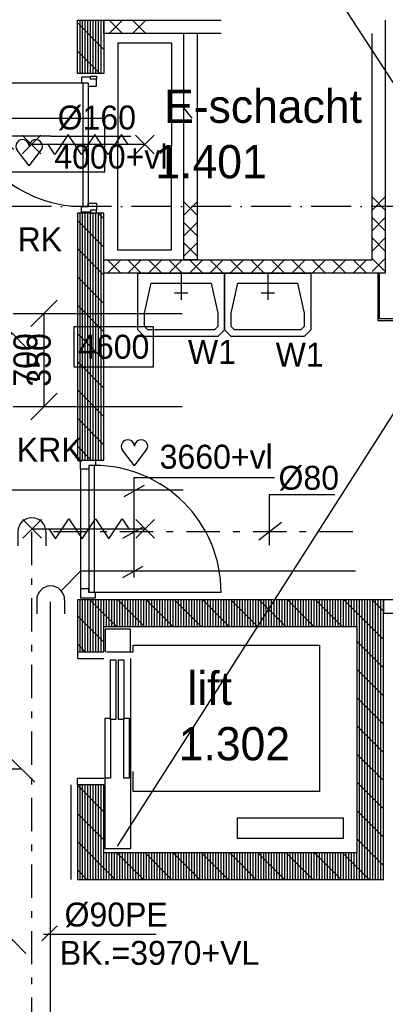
# Model space of a CAD drawing. Extents: x -41378 to 114803, y -24080 to 82188.
# Tile 54 of 137: x 9098 to 11845, y 45834 to 53231. Entities that reach past the tile are written whole.
import ezdxf
from ezdxf.enums import TextEntityAlignment as Align

# ---------------------------------------------------------------- set-up
doc = ezdxf.new("R2010")
doc.units = 0
doc.header["$LTSCALE"] = 50
for name, pattern in [('2322109', [10, 5, -2, 1, -2]), ('2322121', [2000, 1000, 1000]), ('2322122', [47, 40, -7]), ('DASHDOT', [9, 6, -1.5, 0, -1.5])]:
    doc.linetypes.add(name, pattern=pattern)
doc.layers.get('0').update_dxf_attribs({"linetype": 'CONTINUOUS'})
for name, color, linetype in [('AL$7----_STRAMIEN', 1, 'DASHDOT'), ('AL22----_BINNENWAND', 7, 'CONTINUOUS'), ('AL22----_CAMPINGWANDJE', 1, 'CONTINUOUS'), ('AL28----_KONSTRUKTIE', 3, 'CONTINUOUS'), ('AL32----_BINNENKOZ', 7, 'CONTINUOUS'), ('AL32----_DRAAIR', 7, 'CONTINUOUS'), ('AL65----_BEVEILIGING', 7, 'CONTINUOUS'), ('AL66----_TRANSPINST', 7, 'CONTINUOUS'), ('AL74----_INRSANITAIR', 7, 'CONTINUOUS'), ('ALXA1---_RASTER50', 12, 'CONTINUOUS'), ('ALXA7---_KALKZVUIL', 1, 'CONTINUOUS'), ('ALXAB---_PREFABBETON', 1, 'CONTINUOUS'), ('BOUW', 8, 'CONTINUOUS'), ('KABELGGOOT1', 8, 'CONTINUOUS'), ('WL521---', 4, 'CONTINUOUS'), ('WL524---', 4, 'CONTINUOUS'), ('WL531---', 4, 'CONTINUOUS'), ('WL561---', 4, 'CONTINUOUS'), ('WL561---_RETOUR', 4, 'CONTINUOUS'), ('WL570---', 3, 'CONTINUOUS'), ('WL570---_RETOUR', 3, 'CONTINUOUS'), ('WL570---_TOEVOER', 3, 'CONTINUOUS'), ('WM541---', 1, 'CONTINUOUS'), ('WM570---', 1, 'CONTINUOUS')]:
    doc.layers.add(name, color=color, linetype=linetype)
doc.layers.get('0').freeze()
doc.styles.add('BURO-018', font='BUROFONT.shx', dxfattribs={"height": 90})
doc.styles.add('BURO-025', font='BUROFONT.shx', dxfattribs={"height": 250})

# ---------------------------------------------------------------- blocks, each defined once
blk = doc.blocks.new('LU-2D-K-2BC')
at = {"color": 0, "linetype": 'CONTINUOUS'}
for p, q in [((-0.5, 350), (0.5, 350)), ((-0.5, -350), (0.5, -350))]:
    blk.add_line(p, q, dxfattribs=at)
blk = doc.blocks.new('*U92', base_point=(8501.5, 49313.2))
at = {"layer": 'WM570---', "linetype": 'CONTINUOUS'}
for p, q in [((8051.8, 49412.9), (8251.2, 49213.5)), ((8751.8, 49412.9), (8951.2, 49213.5)), ((8151.5, 49313.2), (8851.5, 49313.2))]:
    blk.add_line(p, q, dxfattribs=at)
at = {"layer": 'WM570---', "linetype": 'CONTINUOUS', "style": 'BURO-018'}
for s, p in [('700', (8501.5, 49363.2)), ('350', (8501.5, 49263.2))]:
    blk.add_text(s, height=180, dxfattribs=at).set_placement(p, align=Align.CENTER)
blk = doc.blocks.new('*U156', base_point=(9192.2, 50675.2))
at = {"layer": 'WM570---', "linetype": 'CONTINUOUS'}
for p, q in [((9291.9, 51124.9), (9092.5, 50925.5)), ((9192.2, 50325.2), (9192.2, 51025.2)), ((9291.9, 50424.9), (9092.5, 50225.5))]:
    blk.add_line(p, q, dxfattribs=at)
at = {"layer": 'WM570---', "linetype": 'CONTINUOUS', "style": 'BURO-018'}
for s, p in [('700', (9142.2, 50675.2)), ('350', (9242.2, 50675.2))]:
    blk.add_text(s, height=180, rotation=90, dxfattribs=at).set_placement(p, align=Align.CENTER)
blk = doc.blocks.new('LU-ORND')
at = {"color": 0, "linetype": 'CONTINUOUS'}
for p, q in [((-3, 1.5), (-3, -1.5)), ((3, 1.5), (-3, 1.5)), ((3, -1.5), (3, 1.5)), ((-3, -1.5), (3, -1.5))]:
    blk.add_line(p, q, dxfattribs=at)
blk = doc.blocks.new('*U245', base_point=(8695, 46315.4))
at = {"layer": 'WM570---', "linetype": 'CONTINUOUS'}
for p, q in [((8245.3, 46415.1), (8444.7, 46215.7)), ((8945.3, 46415.1), (9144.7, 46215.7)), ((8345, 46315.4), (9045, 46315.4))]:
    blk.add_line(p, q, dxfattribs=at)
at = {"layer": 'WM570---', "linetype": 'CONTINUOUS', "style": 'BURO-018'}
for s, p in [('700', (8695, 46365.4)), ('350', (8695, 46265.4))]:
    blk.add_text(s, height=180, dxfattribs=at).set_placement(p, align=Align.CENTER)
blk = doc.blocks.new('*U246', base_point=(8710.8, 47794.7))
at = {"layer": 'WM570---', "linetype": 'CONTINUOUS'}
for p, q in [((8211.1, 47894.4), (8410.5, 47695)), ((9011.1, 47894.4), (9210.5, 47695)), ((8310.8, 47794.7), (9110.8, 47794.7))]:
    blk.add_line(p, q, dxfattribs=at)
at = {"layer": 'WM570---', "linetype": 'CONTINUOUS', "style": 'BURO-018'}
for s, p in [('800', (8710.8, 47844.7)), ('300', (8710.8, 47744.7))]:
    blk.add_text(s, height=180, dxfattribs=at).set_placement(p, align=Align.CENTER)
blk = doc.blocks.new('HART')
at = {"color": 1}
for q in [(-39.7, 52.4), (39.7, 52.4)]:
    blk.add_line((0, 0), q, dxfattribs=at)
for centre, start, end in [((-22.1, 65.7), 0, 217.1867), ((22.1, 65.7), 322.8133, 180)]:
    blk.add_arc(centre, 22.1, start, end, dxfattribs=at)
blk = doc.blocks.new('LDS')
at = {"color": 0, "linetype": 'CONTINUOUS'}
for p, q in [((0, 1), (1, 1)), ((0, -1), (1, -1))]:
    blk.add_line(p, q, dxfattribs=at)
blk.add_arc((0, 0), 1, 90, 270, dxfattribs=at)
blk = doc.blocks.new('*U386', base_point=(9022, 52663.8))
at = {"color": 0, "linetype": 'CONTINUOUS'}
for p, q in [((9041.7, 52564.1), (8842.3, 52763.5)), ((9322, 52663.8), (8842, 52663.8)), ((9322, 52663.8), (9921.9, 52663.8))]:
    blk.add_line(p, q, dxfattribs=at)
at = {"layer": 'WM570---', "color": 1, "linetype": 'CONTINUOUS', "style": 'BURO-018'}
blk.add_text('%%c160', height=180, dxfattribs=at).set_placement((9372, 52713.8))

msp = doc.modelspace()

# ---------------------------------------------------------------- linework, layer by layer
at = {"layer": 'AL$7----_STRAMIEN', "color": 1}
msp.add_line((112410.4, 51827.3), (-35182.3, 51827.3), dxfattribs=at)
at = {"layer": 'AL22----_BINNENWAND', "color": 8}
for p, q in [((9731, 53227), (10611.7, 53227)), ((9731, 53127), (9731, 53227)), ((11845, 53227), (11845, 51326.8)), ((10611.7, 53127), (9731, 53127)), ((10331, 51426.8), (10331, 53127)), ((10431, 53127), (10431, 51426.8)), ((11745, 51426.8), (11745, 53127)), ((9731, 51326.8), (9731, 51426.8)), ((9731, 51426.8), (11745, 51426.8)), ((10431, 51426.8), (10331, 51426.8)), ((11845, 51326.8), (9731, 51326.8)), ((15681, 48872.5), (11831, 48872.5)), ((11831, 48872.5), (11831, 48772.5)), ((11831, 48772.5), (15681, 48772.5))]:
    msp.add_line(p, q, dxfattribs=at)
at = {"layer": 'AL22----_CAMPINGWANDJE', "color": 8}
for p, q in [((11788.5, 51326.8), (11788.5, 50970.3)), ((11801.5, 51326.8), (11788.5, 51326.8)), ((11801.5, 50983.3), (11801.5, 51326.8)), ((11788.5, 50970.3), (11987, 50970.3)), ((11987, 50983.3), (11801.5, 50983.3))]:
    msp.add_line(p, q, dxfattribs=at)
at = {"layer": 'AL28----_KONSTRUKTIE', "color": 8, "linetype": 'CONTINUOUS'}
for p, q in [((9531, 52827), (9531, 53227)), ((9531, 53227), (9731, 53227)), ((9731, 53227), (9731, 52827)), ((9731, 52827), (9531, 52827)), ((9731, 51778), (9531, 51778)), ((9531, 51778), (9531, 49922.7)), ((9731, 49922.7), (9731, 51778)), ((9531, 49922.7), (9731, 49922.7)), ((9731, 48872.5), (9531, 48872.5)), ((9531, 48872.5), (9531, 48482.5)), ((11831, 48872.5), (9731, 48872.5)), ((9731, 48872.5), (9731, 48872.5)), ((11831, 46972.3), (11831, 48872.5)), ((9731, 48482.5), (9731, 48672.5)), ((9731, 48672.5), (11631, 48672.5)), ((11631, 48672.5), (11631, 46972.3)), ((9531, 48482.5), (9731, 48482.5)), ((9481, 47482.5), (9481, 46772.3)), ((9731, 47482.5), (9531, 47482.5)), ((9531, 47482.5), (9531, 46772.3)), ((9731, 46972.3), (9731, 47482.5)), ((11631, 46972.3), (9731, 46972.3)), ((11831, 46972.3), (11831, 46972.3)), ((11831, 46772.3), (11831, 46972.3)), ((9531, 46772.3), (11831, 46772.3))]:
    msp.add_line(p, q, dxfattribs=at)
at = {"layer": 'AL32----_BINNENKOZ', "color": 8}
for p, q in [((8642, 52758), (9572, 52758)), ((9561, 52800), (9561, 52758)), ((9631, 52800), (9561, 52800)), ((9561, 52758), (9612, 52758)), ((9572, 52758), (9572, 51828)), ((9612, 52758), (9612, 52733)), ((9612, 52758), (9612, 51828)), ((9631, 52785), (9631, 52808)), ((9631, 52808), (9675, 52808)), ((9631, 52785), (9631, 52800)), ((9675, 52785), (9631, 52785)), ((9675, 52808), (9675, 52785)), ((9675, 52733), (9675, 52785)), ((9612, 52733), (9675, 52733)), ((9561, 51786), (9561, 51828)), ((9561, 51828), (9612, 51828)), ((9631, 51786), (9561, 51786)), ((9612, 51828), (9612, 51853)), ((9612, 51853), (9675, 51853)), ((9675, 51801), (9631, 51801)), ((9631, 51801), (9631, 51786)), ((9631, 51801), (9631, 51778)), ((9675, 51853), (9675, 51801)), ((9675, 51778), (9675, 51801)), ((9631, 51778), (9675, 51778)), ((9553.7, 49855.7), (9553.7, 49922.7)), ((9553.7, 49922.7), (9623.7, 49922.7)), ((9667.7, 49882.7), (9616.7, 49882.7)), ((9616.7, 49882.7), (9616.7, 49855.7)), ((9616.7, 49882.7), (9616.7, 48928.7)), ((9623.7, 49922.7), (9623.7, 49922.7)), ((9623.7, 49922.7), (9667.7, 49922.7)), ((9656.7, 49882.7), (9656.7, 48928.7)), ((9667.7, 49922.7), (9667.7, 49882.7)), ((9616.7, 49855.7), (9553.7, 49855.7)), ((9616.7, 48955.7), (9553.7, 48955.7)), ((9553.7, 48955.7), (9553.7, 48888.7)), ((9616.7, 48928.7), (9616.7, 48955.7)), ((9667.7, 48928.7), (9616.7, 48928.7)), ((9667.7, 48888.7), (9667.7, 48928.7)), ((9553.7, 48888.7), (9623.7, 48888.7)), ((9623.7, 48888.7), (9623.7, 48888.7)), ((9623.7, 48888.7), (9667.7, 48888.7))]:
    msp.add_line(p, q, dxfattribs=at)
at = {"layer": 'AL32----_BINNENKOZ', "color": 8, "linetype": 'CONTINUOUS'}
msp.add_line((9553.7, 49855.7), (9553.7, 48955.7), dxfattribs=at)
at = {"layer": 'AL32----_BINNENKOZ', "color": 8}
msp.add_arc((9572, 52758), 930, 180, 270, dxfattribs=at)
at = {"layer": 'AL32----_DRAAIR', "color": 8}
msp.add_line((10610.7, 48928.7), (9656.7, 48928.7), dxfattribs=at)
msp.add_arc((9656.7, 48928.7), 954, 0, 90, dxfattribs=at)
at = {"layer": 'AL65----_BEVEILIGING', "color": 8, "linetype": 'CONTINUOUS'}
for points in [[(9257, 52363), (9117, 52223)], [(9257, 52223), (9117, 52363)], [(9512, 52293), (9462, 52368), (9362, 52218), (9312, 52293)], [(9712, 52293), (9662, 52368), (9562, 52218), (9512, 52293)], [(9912, 52293), (9862, 52368), (9762, 52218), (9712, 52293)], [(10107, 52363), (9967, 52223)], [(10107, 52223), (9967, 52363)], [(10037, 52293), (9187, 52293)], [(9121.7, 49335.7), (9261.7, 49475.7)], [(9121.7, 49475.7), (9261.7, 49335.7)], [(9316.7, 49405.7), (9366.7, 49330.7), (9466.7, 49480.7), (9516.7, 49405.7)], [(9516.7, 49405.7), (9566.7, 49330.7), (9666.7, 49480.7), (9716.7, 49405.7)], [(9716.7, 49405.7), (9766.7, 49330.7), (9866.7, 49480.7), (9916.7, 49405.7)], [(9971.7, 49335.7), (10111.7, 49475.7)], [(9971.7, 49475.7), (10111.7, 49335.7)], [(9191.7, 49405.7), (10041.7, 49405.7)]]:
    msp.add_lwpolyline(points, dxfattribs=at)
at = {"layer": 'AL66----_TRANSPINST', "color": 8, "linetype": 'CONTINUOUS'}
for p, q in [((9931, 48652.5), (9741, 48652.5)), ((9741, 48652.5), (9741, 48482.5)), ((9931, 48482.5), (9931, 48652.5)), ((9951, 48482.5), (9951, 48532.5)), ((9951, 48532.5), (11351, 48532.5)), ((11351, 48532.5), (11351, 47432.5)), ((9531, 48482.5), (9531, 48432.5)), ((9751, 48482.5), (9951, 48482.5)), ((9531, 48432.5), (9731, 48432.5)), ((9781, 48422.5), (9821, 48422.5)), ((9781, 47972.5), (9781, 48422.5)), ((9821, 48422.5), (9821, 47972.5)), ((9841, 48422.5), (9881, 48422.5)), ((9841, 47972.5), (9841, 48422.5)), ((9881, 48422.5), (9881, 47972.5)), ((9931, 48432.5), (9931, 47532.5)), ((9741, 47982.5), (9781, 47982.5)), ((9741, 47532.5), (9741, 47982.5)), ((9781, 47982.5), (9781, 47532.5)), ((9821, 47972.5), (9781, 47972.5)), ((9881, 47972.5), (9841, 47972.5)), ((9881, 47982.5), (9921, 47982.5)), ((9881, 47532.5), (9881, 47982.5)), ((9921, 47982.5), (9921, 47532.5)), ((9951, 47432.5), (9951, 47582.5)), ((9531, 47482.5), (9531, 47532.5)), ((9531, 47532.5), (9731, 47532.5)), ((9781, 47532.5), (9741, 47532.5)), ((9741, 47002.5), (9741, 47532.5)), ((9921, 47532.5), (9881, 47532.5)), ((9931, 47532.5), (9931, 47002.5)), ((11351, 47432.5), (9951, 47432.5)), ((11531, 47232.5), (10731, 47232.5)), ((10731, 47232.5), (10731, 47082.5)), ((11531, 47082.5), (11531, 47232.5)), ((10731, 47082.5), (11531, 47082.5)), ((9931, 47002.5), (9741, 47002.5))]:
    msp.add_line(p, q, dxfattribs=at)
at = {"layer": 'AL74----_INRSANITAIR', "color": 8, "linetype": 'CONTINUOUS'}
for p, q in [((9986.3, 51026.8), (9986.3, 51326.8)), ((9986.3, 51326.8), (10636.3, 51326.8)), ((10636.3, 51326.8), (10636.3, 51026.8)), ((10636.3, 51026.8), (10636.3, 51326.8)), ((10636.3, 51326.8), (11286.3, 51326.8)), ((11286.3, 51326.8), (11286.3, 51026.8)), ((10036.3, 51026.8), (10086.3, 51251.8)), ((10086.3, 51251.8), (10536.3, 51251.8)), ((10536.3, 51251.8), (10586.3, 51026.8)), ((10686.3, 51026.8), (10736.3, 51251.8)), ((10736.3, 51251.8), (11186.3, 51251.8)), ((11186.3, 51251.8), (11236.3, 51026.8)), ((9986.3, 50901.8), (9986.3, 51026.8)), ((10036.3, 50926.8), (10036.3, 51026.8)), ((10586.3, 51026.8), (10586.3, 50926.8)), ((10636.3, 51026.8), (10636.3, 50901.8)), ((10636.3, 50901.8), (10636.3, 51026.8)), ((10686.3, 50926.8), (10686.3, 51026.8)), ((11236.3, 51026.8), (11236.3, 50926.8)), ((11286.3, 51026.8), (11286.3, 50901.8)), ((10036.3, 50851.8), (9986.3, 50901.8)), ((10061.3, 50901.8), (10036.3, 50926.8)), ((10561.3, 50901.8), (10061.3, 50901.8)), ((10586.3, 50926.8), (10561.3, 50901.8)), ((10636.3, 50901.8), (10586.3, 50851.8)), ((10686.3, 50851.8), (10636.3, 50901.8)), ((10711.3, 50901.8), (10686.3, 50926.8)), ((11211.3, 50901.8), (10711.3, 50901.8)), ((11236.3, 50926.8), (11211.3, 50901.8)), ((11286.3, 50901.8), (11236.3, 50851.8)), ((10586.3, 50851.8), (10036.3, 50851.8)), ((11236.3, 50851.8), (10686.3, 50851.8))]:
    msp.add_line(p, q, dxfattribs=at)
for points in [[(10311.3, 51326.8), (10311.3, 51126.8)], [(10961.3, 51326.8), (10961.3, 51126.8)], [(10361.3, 51176.8), (10261.3, 51176.8)], [(11011.3, 51176.8), (10911.3, 51176.8)]]:
    msp.add_lwpolyline(points, dxfattribs=at)
at = {"layer": 'ALXA1---_RASTER50', "color": 8}
for p, q in [((9551, 52827), (9551, 53227)), ((9571, 52827), (9571, 53227)), ((9591, 52827), (9591, 53227)), ((9611, 52827), (9611, 53227)), ((9631, 52827), (9631, 53227)), ((9651, 52827), (9651, 53227)), ((9671, 52827), (9671, 53227)), ((9691, 52827), (9691, 53227)), ((9711, 52827), (9711, 53227)), ((9551, 49922.7), (9551, 51778)), ((9571, 49922.7), (9571, 51778)), ((9591, 49922.7), (9591, 51778)), ((9611, 49922.7), (9611, 51778)), ((9631, 49922.7), (9631, 51778)), ((9651, 49922.7), (9651, 51778)), ((9671, 49922.7), (9671, 51778)), ((9691, 49922.7), (9691, 51778)), ((9711, 49922.7), (9711, 51778)), ((9551, 48482.5), (9551, 48872.5)), ((9571, 48482.5), (9571, 48872.5)), ((9591, 48482.5), (9591, 48872.5)), ((9611, 48482.5), (9611, 48872.5)), ((9631, 48482.5), (9631, 48872.5)), ((9651, 48482.5), (9651, 48872.5)), ((9671, 48482.5), (9671, 48872.5)), ((9691, 48482.5), (9691, 48872.5)), ((9711, 48482.5), (9711, 48872.5)), ((9731, 48672.5), (9731, 48872.5)), ((9751, 48672.5), (9751, 48872.5)), ((9771, 48672.5), (9771, 48872.5)), ((9791, 48672.5), (9791, 48872.5)), ((9811, 48672.5), (9811, 48872.5)), ((9831, 48672.5), (9831, 48872.5)), ((9851, 48672.5), (9851, 48872.5)), ((9871, 48672.5), (9871, 48872.5)), ((9891, 48672.5), (9891, 48872.5)), ((9911, 48672.5), (9911, 48872.5)), ((9931, 48672.5), (9931, 48872.5)), ((9951, 48672.5), (9951, 48872.5)), ((9971, 48672.5), (9971, 48872.5)), ((9991, 48672.5), (9991, 48872.5)), ((10011, 48672.5), (10011, 48872.5)), ((10031, 48672.5), (10031, 48872.5)), ((10051, 48672.5), (10051, 48872.5)), ((10071, 48672.5), (10071, 48872.5)), ((10091, 48672.5), (10091, 48872.5)), ((10111, 48672.5), (10111, 48872.5)), ((10131, 48672.5), (10131, 48872.5)), ((10151, 48672.5), (10151, 48872.5)), ((10171, 48672.5), (10171, 48872.5)), ((10191, 48672.5), (10191, 48872.5)), ((10211, 48672.5), (10211, 48872.5)), ((10231, 48672.5), (10231, 48872.5)), ((10251, 48672.5), (10251, 48872.5)), ((10271, 48672.5), (10271, 48872.5)), ((10291, 48672.5), (10291, 48872.5)), ((10311, 48672.5), (10311, 48872.5)), ((10331, 48672.5), (10331, 48872.5)), ((10351, 48672.5), (10351, 48872.5)), ((10371, 48672.5), (10371, 48872.5)), ((10391, 48672.5), (10391, 48872.5)), ((10411, 48672.5), (10411, 48872.5)), ((10431, 48672.5), (10431, 48872.5)), ((10451, 48672.5), (10451, 48872.5)), ((10471, 48672.5), (10471, 48872.5)), ((10491, 48672.5), (10491, 48872.5)), ((10511, 48672.5), (10511, 48872.5)), ((10531, 48672.5), (10531, 48872.5)), ((10551, 48672.5), (10551, 48872.5)), ((10571, 48672.5), (10571, 48872.5)), ((10591, 48672.5), (10591, 48872.5)), ((10611, 48672.5), (10611, 48872.5)), ((10631, 48672.5), (10631, 48872.5)), ((10651, 48672.5), (10651, 48872.5)), ((10671, 48672.5), (10671, 48872.5)), ((10691, 48672.5), (10691, 48872.5)), ((10711, 48672.5), (10711, 48872.5)), ((10731, 48672.5), (10731, 48872.5)), ((10751, 48672.5), (10751, 48872.5)), ((10771, 48672.5), (10771, 48872.5)), ((10791, 48672.5), (10791, 48872.5)), ((10811, 48672.5), (10811, 48872.5)), ((10831, 48672.5), (10831, 48872.5)), ((10851, 48672.5), (10851, 48872.5)), ((10871, 48672.5), (10871, 48872.5)), ((10891, 48672.5), (10891, 48872.5)), ((10911, 48672.5), (10911, 48872.5)), ((10931, 48672.5), (10931, 48872.5)), ((10951, 48672.5), (10951, 48872.5)), ((10971, 48672.5), (10971, 48872.5)), ((10991, 48672.5), (10991, 48872.5)), ((11011, 48672.5), (11011, 48872.5)), ((11031, 48672.5), (11031, 48872.5)), ((11051, 48672.5), (11051, 48872.5)), ((11071, 48672.5), (11071, 48872.5)), ((11091, 48672.5), (11091, 48872.5)), ((11111, 48672.5), (11111, 48872.5)), ((11131, 48672.5), (11131, 48872.5)), ((11151, 48672.5), (11151, 48872.5)), ((11171, 48672.5), (11171, 48872.5)), ((11191, 48672.5), (11191, 48872.5)), ((11211, 48672.5), (11211, 48872.5)), ((11231, 48672.5), (11231, 48872.5)), ((11251, 48672.5), (11251, 48872.5)), ((11271, 48672.5), (11271, 48872.5)), ((11291, 48672.5), (11291, 48872.5)), ((11311, 48672.5), (11311, 48872.5)), ((11331, 48672.5), (11331, 48872.5)), ((11351, 48672.5), (11351, 48872.5)), ((11371, 48672.5), (11371, 48872.5)), ((11391, 48672.5), (11391, 48872.5)), ((11411, 48672.5), (11411, 48872.5)), ((11431, 48672.5), (11431, 48872.5)), ((11451, 48672.5), (11451, 48872.5)), ((11471, 48672.5), (11471, 48872.5)), ((11491, 48672.5), (11491, 48872.5)), ((11511, 48672.5), (11511, 48872.5)), ((11531, 48672.5), (11531, 48872.5)), ((11551, 48672.5), (11551, 48872.5)), ((11571, 48672.5), (11571, 48872.5)), ((11591, 48672.5), (11591, 48872.5)), ((11611, 48672.5), (11611, 48872.5)), ((11631, 48672.5), (11631, 48872.5)), ((11651, 46772.3), (11651, 48872.5)), ((11671, 46772.3), (11671, 48872.5)), ((11691, 46772.3), (11691, 48872.5)), ((11711, 46772.3), (11711, 48872.5)), ((11731, 46772.3), (11731, 48872.5)), ((11751, 46772.3), (11751, 48872.5)), ((11771, 46772.3), (11771, 48872.5)), ((11791, 46772.3), (11791, 48872.5)), ((11811, 46772.3), (11811, 48872.5)), ((9551, 46772.3), (9551, 47482.5)), ((9571, 46772.3), (9571, 47482.5)), ((9591, 46772.3), (9591, 47482.5)), ((9611, 46772.3), (9611, 47482.5)), ((9631, 46772.3), (9631, 47482.5)), ((9651, 46772.3), (9651, 47482.5)), ((9671, 46772.3), (9671, 47482.5)), ((9691, 46772.3), (9691, 47482.5)), ((9711, 46772.3), (9711, 47482.5)), ((9731, 46772.3), (9731, 46972.3)), ((9751, 46772.3), (9751, 46972.3)), ((9771, 46772.3), (9771, 46972.3)), ((9791, 46772.3), (9791, 46972.3)), ((9811, 46772.3), (9811, 46972.3)), ((9831, 46772.3), (9831, 46972.3)), ((9851, 46772.3), (9851, 46972.3)), ((9871, 46772.3), (9871, 46972.3)), ((9891, 46772.3), (9891, 46972.3)), ((9911, 46772.3), (9911, 46972.3)), ((9931, 46772.3), (9931, 46972.3)), ((9951, 46772.3), (9951, 46972.3)), ((9971, 46772.3), (9971, 46972.3)), ((9991, 46772.3), (9991, 46972.3)), ((10011, 46772.3), (10011, 46972.3)), ((10031, 46772.3), (10031, 46972.3)), ((10051, 46772.3), (10051, 46972.3)), ((10071, 46772.3), (10071, 46972.3)), ((10091, 46772.3), (10091, 46972.3)), ((10111, 46772.3), (10111, 46972.3)), ((10131, 46772.3), (10131, 46972.3)), ((10151, 46772.3), (10151, 46972.3)), ((10171, 46772.3), (10171, 46972.3)), ((10191, 46772.3), (10191, 46972.3)), ((10211, 46772.3), (10211, 46972.3)), ((10231, 46772.3), (10231, 46972.3)), ((10251, 46772.3), (10251, 46972.3)), ((10271, 46772.3), (10271, 46972.3)), ((10291, 46772.3), (10291, 46972.3)), ((10311, 46772.3), (10311, 46972.3)), ((10331, 46772.3), (10331, 46972.3)), ((10351, 46772.3), (10351, 46972.3)), ((10371, 46772.3), (10371, 46972.3)), ((10391, 46772.3), (10391, 46972.3)), ((10411, 46772.3), (10411, 46972.3)), ((10431, 46772.3), (10431, 46972.3)), ((10451, 46772.3), (10451, 46972.3)), ((10471, 46772.3), (10471, 46972.3)), ((10491, 46772.3), (10491, 46972.3)), ((10511, 46772.3), (10511, 46972.3)), ((10531, 46772.3), (10531, 46972.3)), ((10551, 46772.3), (10551, 46972.3)), ((10571, 46772.3), (10571, 46972.3)), ((10591, 46772.3), (10591, 46972.3)), ((10611, 46772.3), (10611, 46972.3)), ((10631, 46772.3), (10631, 46972.3)), ((10651, 46772.3), (10651, 46972.3)), ((10671, 46772.3), (10671, 46972.3)), ((10691, 46772.3), (10691, 46972.3)), ((10711, 46772.3), (10711, 46972.3)), ((10731, 46772.3), (10731, 46972.3)), ((10751, 46772.3), (10751, 46972.3)), ((10771, 46772.3), (10771, 46972.3)), ((10791, 46772.3), (10791, 46972.3)), ((10811, 46772.3), (10811, 46972.3)), ((10831, 46772.3), (10831, 46972.3)), ((10851, 46772.3), (10851, 46972.3)), ((10871, 46772.3), (10871, 46972.3)), ((10891, 46772.3), (10891, 46972.3)), ((10911, 46772.3), (10911, 46972.3)), ((10931, 46772.3), (10931, 46972.3)), ((10951, 46772.3), (10951, 46972.3)), ((10971, 46772.3), (10971, 46972.3)), ((10991, 46772.3), (10991, 46972.3)), ((11011, 46772.3), (11011, 46972.3)), ((11031, 46772.3), (11031, 46972.3)), ((11051, 46772.3), (11051, 46972.3)), ((11071, 46772.3), (11071, 46972.3)), ((11091, 46772.3), (11091, 46972.3)), ((11111, 46772.3), (11111, 46972.3)), ((11131, 46772.3), (11131, 46972.3)), ((11151, 46772.3), (11151, 46972.3)), ((11171, 46772.3), (11171, 46972.3)), ((11191, 46772.3), (11191, 46972.3)), ((11211, 46772.3), (11211, 46972.3)), ((11231, 46772.3), (11231, 46972.3)), ((11251, 46772.3), (11251, 46972.3)), ((11271, 46772.3), (11271, 46972.3)), ((11291, 46772.3), (11291, 46972.3)), ((11311, 46772.3), (11311, 46972.3)), ((11331, 46772.3), (11331, 46972.3)), ((11351, 46772.3), (11351, 46972.3)), ((11371, 46772.3), (11371, 46972.3)), ((11391, 46772.3), (11391, 46972.3)), ((11411, 46772.3), (11411, 46972.3)), ((11431, 46772.3), (11431, 46972.3)), ((11451, 46772.3), (11451, 46972.3)), ((11471, 46772.3), (11471, 46972.3)), ((11491, 46772.3), (11491, 46972.3)), ((11511, 46772.3), (11511, 46972.3)), ((11531, 46772.3), (11531, 46972.3)), ((11551, 46772.3), (11551, 46972.3)), ((11571, 46772.3), (11571, 46972.3)), ((11591, 46772.3), (11591, 46972.3)), ((11611, 46772.3), (11611, 46972.3)), ((11631, 46772.3), (11631, 46972.3))]:
    msp.add_line(p, q, dxfattribs=at)
at = {"layer": 'ALXA7---_KALKZVUIL', "color": 8}
for p, q in [((9869.1, 53227), (9769.1, 53127)), ((9769.1, 53227), (9869.1, 53127)), ((10045.2, 53227), (9945.2, 53127)), ((9945.2, 53227), (10045.2, 53127)), ((10431, 51763.2), (10331, 51863.2)), ((10431, 51863.2), (10331, 51763.2)), ((11845, 51799.7), (11745, 51899.7)), ((11845, 51899.7), (11745, 51799.7)), ((11845, 51645.9), (11745, 51745.9)), ((11845, 51745.9), (11745, 51645.9)), ((10431, 51608.7), (10331, 51708.7)), ((10431, 51708.7), (10331, 51608.7)), ((11845, 51492.2), (11745, 51592.2)), ((11845, 51592.2), (11745, 51492.2)), ((10431, 51454.1), (10331, 51554.1)), ((10431, 51554.1), (10331, 51454.1)), ((9757.9, 51326.8), (9857.9, 51426.8)), ((9857.9, 51326.8), (9757.9, 51426.8)), ((9911.6, 51326.8), (10011.6, 51426.8)), ((10011.6, 51326.8), (9911.6, 51426.8)), ((10065.4, 51326.8), (10165.4, 51426.8)), ((10165.4, 51326.8), (10065.4, 51426.8)), ((10219.1, 51326.8), (10319.1, 51426.8)), ((10319.1, 51326.8), (10219.1, 51426.8)), ((10372.9, 51326.8), (10472.9, 51426.8)), ((10472.9, 51326.8), (10372.9, 51426.8)), ((10526.6, 51326.8), (10626.6, 51426.8)), ((10626.6, 51326.8), (10526.6, 51426.8)), ((10680.4, 51326.8), (10780.4, 51426.8)), ((10780.4, 51326.8), (10680.4, 51426.8)), ((10834.1, 51326.8), (10934.1, 51426.8)), ((10934.1, 51326.8), (10834.1, 51426.8)), ((10987.9, 51326.8), (11087.9, 51426.8)), ((11087.9, 51326.8), (10987.9, 51426.8)), ((11141.6, 51326.8), (11241.6, 51426.8)), ((11241.6, 51326.8), (11141.6, 51426.8)), ((11295.3, 51326.8), (11395.3, 51426.8)), ((11395.3, 51326.8), (11295.3, 51426.8)), ((11449.1, 51326.8), (11549.1, 51426.8)), ((11549.1, 51326.8), (11449.1, 51426.8)), ((11602.8, 51326.8), (11702.8, 51426.8)), ((11702.8, 51326.8), (11602.8, 51426.8)), ((11845, 51338.4), (11745, 51438.4)), ((11845, 51438.4), (11745, 51338.4))]:
    msp.add_line(p, q, dxfattribs=at)
at = {"layer": 'ALXAB---_PREFABBETON', "color": 8}
for p, q in [((9731, 53008.3), (9531, 53208.3)), ((9731, 53220.4), (9724.4, 53227)), ((9700.2, 52827), (9531, 52996.2)), ((9731, 51523.4), (9531, 51723.4)), ((9731, 51735.5), (9688.5, 51778)), ((9731, 51311.2), (9531, 51511.2)), ((9731, 51099.1), (9531, 51299.1)), ((9731, 50887), (9531, 51087)), ((9731, 50674.8), (9531, 50874.8)), ((9731, 50462.7), (9531, 50662.7)), ((9731, 50250.6), (9531, 50450.6)), ((9731, 50038.4), (9531, 50238.4)), ((9634.6, 49922.7), (9531, 50026.3)), ((9824.2, 48672.5), (9624.2, 48872.5)), ((10036.3, 48672.5), (9836.3, 48872.5)), ((10248.4, 48672.5), (10048.4, 48872.5)), ((10460.6, 48672.5), (10260.6, 48872.5)), ((10672.7, 48672.5), (10472.7, 48872.5)), ((10884.8, 48672.5), (10684.8, 48872.5)), ((11097, 48672.5), (10897, 48872.5)), ((11309.1, 48672.5), (11109.1, 48872.5)), ((11521.2, 48672.5), (11321.2, 48872.5)), ((11831, 48574.8), (11533.4, 48872.5)), ((11831, 48787), (11745.5, 48872.5)), ((9731, 48553.5), (9531, 48753.5)), ((9589.9, 48482.5), (9531, 48541.4)), ((11831, 48362.7), (11631, 48562.7)), ((11831, 48150.6), (11631, 48350.6)), ((11831, 47938.4), (11631, 48138.4)), ((11831, 47726.3), (11631, 47926.3)), ((11831, 47514.2), (11631, 47714.2)), ((11831, 47302.1), (11631, 47502.1)), ((9731, 47280.7), (9531, 47480.7)), ((11831, 47089.9), (11631, 47289.9)), ((9731, 47068.6), (9531, 47268.6)), ((9815.1, 46772.3), (9531, 47056.5)), ((11831, 46877.8), (11631, 47077.8)), ((10027.3, 46772.3), (9827.3, 46972.3)), ((10239.4, 46772.3), (10039.4, 46972.3)), ((10451.5, 46772.3), (10251.5, 46972.3)), ((10663.7, 46772.3), (10463.7, 46972.3)), ((10875.8, 46772.3), (10675.8, 46972.3)), ((11087.9, 46772.3), (10887.9, 46972.3)), ((11300.1, 46772.3), (11100.1, 46972.3)), ((11512.2, 46772.3), (11312.2, 46972.3)), ((11724.3, 46772.3), (11524.3, 46972.3)), ((9603, 46772.3), (9531, 46844.3))]:
    msp.add_line(p, q, dxfattribs=at)
at = {"layer": 'KABELGGOOT1'}
for p, q in [((9836.3, 51499.8), (9838.7, 53057)), ((9838.7, 53057), (10238.7, 53057)), ((10238.7, 53057), (10236.3, 51499.8)), ((9738.5, 52488.1, 3650), (7679.8, 52488.1, 3650)), ((9738.5, 52088.1, 3650), (9738.5, 52488.1, 3650)), ((7679.8, 52088.1, 3650), (9738.5, 52088.1, 3650)), ((10236.3, 51499.8), (9836.3, 51499.8))]:
    msp.add_line(p, q, dxfattribs=at)
at = {"layer": 'WL521---', "linetype": '2322122'}
for p, q in [((10326.3, 49696.2), (8233.8, 49696.2)), ((9407.4, 48938.3), (9557.2, 49089.5))]:
    msp.add_line(p, q, dxfattribs=at)
at = {"layer": 'WL524---', "linetype": '2322121'}
for p, q in [((9557.2, 49089.5), (11619.9, 49089.5)), ((9327.3, 48858.8), (9327.3, 32357.6))]:
    msp.add_line(p, q, dxfattribs=at)
at = {"layer": 'WL531---', "linetype": '2322109'}
for p, q in [((9187.5, 49384.2), (9187.5, 32581.5)), ((11601.4, 49384.2), (9293.8, 49384.2))]:
    msp.add_line(p, q, dxfattribs=at)
at = {"layer": 'WL561---', "color": 1}
for p, q in [((9263.9, 46310.5), (9380, 46422.4)), ((9276.4, 46360.2), (10122.1, 46360.2))]:
    msp.add_line(p, q, dxfattribs=at)
at = {"layer": 'WL561---_RETOUR', "color": 1}
for p, q in [((15670.7, 46980.9), (9726.1, 56101.2)), ((15649.9, 56142.7), (9830, 47022.4))]:
    msp.add_line(p, q, dxfattribs=at)
at = {"layer": 'WL570---', "color": 1}
for p, q in [((10326.5, 52571), (10391.4, 52490.9)), ((9959.1, 49041.5), (9959.1, 49790.7)), ((9959.1, 49790.7), (11012.2, 49790.7)), ((9883.2, 49648.4), (10035, 49733.8)), ((9873.7, 49335.5), (10025.5, 49420.8)), ((9873.7, 49041.5), (10025.5, 49126.9))]:
    msp.add_line(p, q, dxfattribs=at)
at = {"layer": 'WM541---'}
for p, q in [((10972.8, 49664.6), (10972.8, 49283.9)), ((10894.9, 49322.8), (11066.2, 49455.1))]:
    msp.add_line(p, q, dxfattribs=at)
at = {"layer": 'WM570---', "linetype": 'CONTINUOUS'}
msp.add_line((10972.8, 49664.6), (11465.6, 49664.6), dxfattribs=at)

# ---------------------------------------------------------------- block references
at = {"layer": 'WL531---', "color": 2, "xscale": 105, "yscale": 105, "zscale": 105, "rotation": 270}
for p in [(9189.4, 49384.3), (9330.7, 48872.2)]:
    msp.add_blockref('LDS', p, dxfattribs=at)
at = {"layer": 'WL570---_TOEVOER', "linetype": 'CONTINUOUS'}
for p, xscale in [((9391.5, 50675.2), 685.187455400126), ((9897.6, 50675.2), 841.552467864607)]:
    msp.add_blockref('LU-2D-K-2BC', p, dxfattribs=dict(at, xscale=xscale))
at = {"layer": 'WM570---', "color": 1}
msp.add_blockref('*U386', (9033, 52356.4), dxfattribs=at)
at = {"layer": 'WM570---', "xscale": 2.25, "yscale": 2.25, "zscale": 2.25}
for p in [(9169, 52132.8), (9960, 49878.3)]:
    msp.add_blockref('HART', p, dxfattribs=at)
at = {"layer": 'WM570---'}
for name, p in [('*U156', (9280.9, 50675.2)), ('*U92', (8695, 50871.4)), ('*U246', (8710.8, 47601.8)), ('*U245', (8695, 46315.4))]:
    msp.add_blockref(name, p, dxfattribs=at)
at = {"layer": 'WM570---', "color": 1}
ref = msp.add_blockref('LU-ORND', (9804.4, 50774.5), dxfattribs=dict(at, xscale=100, yscale=100, zscale=100))
ref.add_attrib('LU_TEXT1', '4600', dxfattribs={"layer": '0', "color": 1, "linetype": 'CONTINUOUS', "height": 180, "style": 'BURO-018'}).set_placement((9804.4, 50774.5), align=Align.MIDDLE)

# ---------------------------------------------------------------- texts
at = {"layer": 'BOUW', "style": 'BURO-025'}
for s, p in [('E-schacht', (10182.9, 52456.3)), ('1.401', (10117.4, 52039.5)), ('lift', (10358.2, 48083.7)), ('1.302', (10292.7, 47666.9))]:
    msp.add_text(s, height=250, dxfattribs=at).set_placement(p)
at = {"layer": 'BOUW', "color": 1, "style": 'BURO-018'}
for p in [(10361.8, 50645.6), (11020.9, 50625.6)]:
    msp.add_text('W1', height=180, dxfattribs=at).set_placement(p)
at = {"layer": 'WL561---', "color": 1, "style": 'BURO-018'}
msp.add_text('%%c90PE', height=180, dxfattribs=at).set_placement((9434.9, 46418.2))
at = {"layer": 'WL570---', "color": 1, "style": 'BURO-018'}
msp.add_text('BK.=3970+VL', height=180, dxfattribs=at).set_placement((9399.4, 46130.4))
at = {"layer": 'WL570---_RETOUR', "color": 1, "style": 'BURO-018'}
for s, p in [('RK', (9082.3, 51491.2)), ('KRK', (9075.9, 49910.5))]:
    msp.add_text(s, height=180, dxfattribs=at).set_placement(p)
at = {"layer": 'WM570---', "color": 1, "style": 'BURO-018'}
for s, p in [('4000+vl', (9358.4, 52112.8)), ('3660+vl', (10149.4, 49858.3))]:
    msp.add_text(s, height=180, dxfattribs=at).set_placement(p)
at = {"layer": 'WM570---', "linetype": 'CONTINUOUS', "style": 'BURO-018'}
msp.add_text('%%c80', height=180, dxfattribs=at).set_placement((11042.6, 49699.7))

doc.saveas('drawing.dxf')
